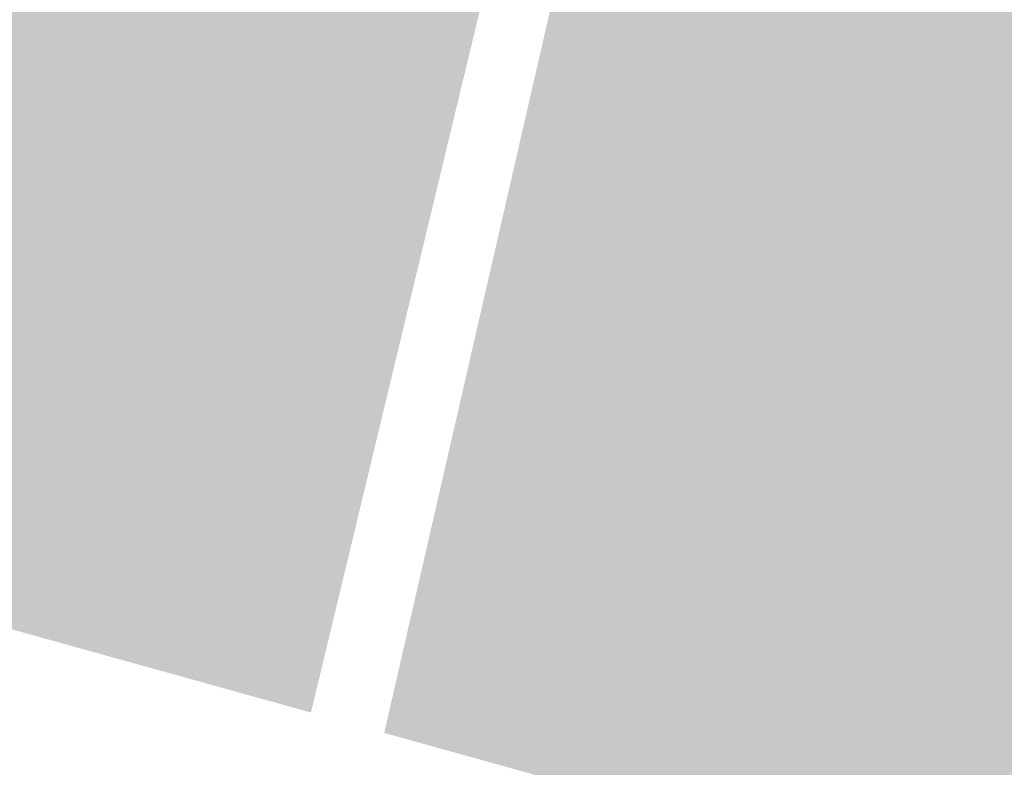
# Model space of a CAD drawing. Header units: metres. Extents: x 163628 to 167676, y 402708 to 405373.
# Tile 146 of 256: x 165468.49866 to 165468.50965, y 403879.88132 to 403879.88967. Entities that reach past the tile are written whole.
import ezdxf

# ---------------------------------------------------------------- set-up
doc = ezdxf.new("R2010")
doc.units = ezdxf.units.M
doc.layers.add('X-CA190022.004-UO-ARC_Arcering$0$N-WE-VH-VERHARDING_ASFALT_ROOD-A', color=232, linetype='Continuous', lineweight=0, transparency=0.5)
doc.layers.add('X-CA190022.004-UO-BGT_Ondergrond$0$GE_316_WGDFietspad_Vlak_GEM', color=253, linetype='Continuous', lineweight=9)
doc.layers.add('X-CA190022.004-UO-BGT_Ondergrond$0$GE_317_WGDVoetpad_Vlak_GEM', color=253, linetype='Continuous', lineweight=9)

msp = doc.modelspace()

# ---------------------------------------------------------------- hatches: boundary and pattern name
at = {"layer": 'X-CA190022.004-UO-ARC_Arcering$0$N-WE-VH-VERHARDING_ASFALT_ROOD-A'}
h = msp.add_hatch(color=256, dxfattribs=at)
h.dxf.hatch_style = 1
h.paths.add_polyline_path([(165464.689962, 403880.941988), (165468.501909, 403879.881927), (165468.521027, 403879.961405), (165468.757827, 403880.884615), (165469.016612, 403881.802174), (165469.297248, 403882.713558), (165469.599586, 403883.618247), (165469.923468, 403884.515724), (165470.26872, 403885.405476), (165470.63516, 403886.286993), (165471.022589, 403887.159772), (165471.430456, 403888.02262), (165471.763971, 403888.69754), (165472.308677, 403889.720702), (165472.777865, 403890.553578), (165473.266884, 403891.375268), (165473.775466, 403892.185301), (165474.303334, 403892.98321), (165474.850199, 403893.768536), (165475.41576, 403894.540827), (165475.999708, 403895.299637), (165476.601719, 403896.044529), (165477.221333, 403896.774926), (165477.811904, 403897.439591), (165475.250282, 403899.824607), (165474.590845, 403899.114292), (165473.899581, 403898.334487), (165473.226912, 403897.538247), (165472.573231, 403896.726015), (165471.938917, 403895.898243), (165471.324341, 403895.055394), (165470.729859, 403894.197939), (165470.155821, 403893.326356), (165469.60256, 403892.441133), (165469.070402, 403891.542765), (165468.55932, 403890.63112), (165468.292878, 403890.134737), (165468.070631, 403889.708615), (165467.603606, 403888.773861), (165467.158861, 403887.828018), (165466.736658, 403886.871617), (165466.337248, 403885.905196), (165465.960868, 403884.929298), (165465.607745, 403883.944471), (165465.278089, 403882.95127), (165464.9721, 403881.950255)])
h = msp.add_hatch(color=256, dxfattribs=at)
h.dxf.hatch_style = 1
h.paths.add_polyline_path([(165468.502727, 403879.881699), (165468.543793, 403879.870279), (165468.554827, 403879.909959), (165468.811297, 403880.826495), (165469.089441, 403881.736417), (165469.38909, 403882.639213), (165469.710063, 403883.534376), (165470.052166, 403884.4214), (165470.415193, 403885.299789), (165470.798928, 403886.169049), (165471.203141, 403887.028691), (165471.633327, 403887.889711), (165471.828492, 403888.263908), (165472.066356, 403888.70705), (165472.536207, 403889.545148), (165473.019803, 403890.361536), (165473.522579, 403891.165984), (165474.044224, 403891.958016), (165474.584433, 403892.737191), (165475.142888, 403893.503073), (165475.719264, 403894.255236), (165476.313223, 403894.993261), (165476.92442, 403895.716737), (165477.553593, 403896.426497), (165478.183633, 403897.105148), (165477.816864, 403897.445173), (165477.221333, 403896.774926), (165476.601719, 403896.044529), (165475.999708, 403895.299637), (165475.41576, 403894.540827), (165474.850199, 403893.768536), (165474.303334, 403892.98321), (165473.775466, 403892.185301), (165473.266884, 403891.375268), (165472.777865, 403890.553578), (165472.308677, 403889.720702), (165471.763971, 403888.69754), (165471.430456, 403888.02262), (165471.022589, 403887.159772), (165470.63516, 403886.286993), (165470.26872, 403885.405476), (165469.923468, 403884.515724), (165469.599586, 403883.618247), (165469.297248, 403882.713558), (165469.016612, 403881.802174), (165468.757827, 403880.884615), (165468.521027, 403879.961405)])

# ---------------------------------------------------------------- linework, layer by layer
at = {"layer": 'X-CA190022.004-UO-BGT_Ondergrond$0$GE_316_WGDFietspad_Vlak_GEM'}
msp.add_arc((165598.904766, 403848.730962), 134.142994, 166.05021658, 169.31644679, dxfattribs=at)
at = {"layer": 'X-CA190022.004-UO-BGT_Ondergrond$0$GE_317_WGDVoetpad_Vlak_GEM', "extrusion": (0, 0, -1)}
msp.add_arc((-165598.904766, 403848.730962), 134.142994, 10.68355321, 13.94978342, dxfattribs=at)

doc.saveas('drawing.dxf')
